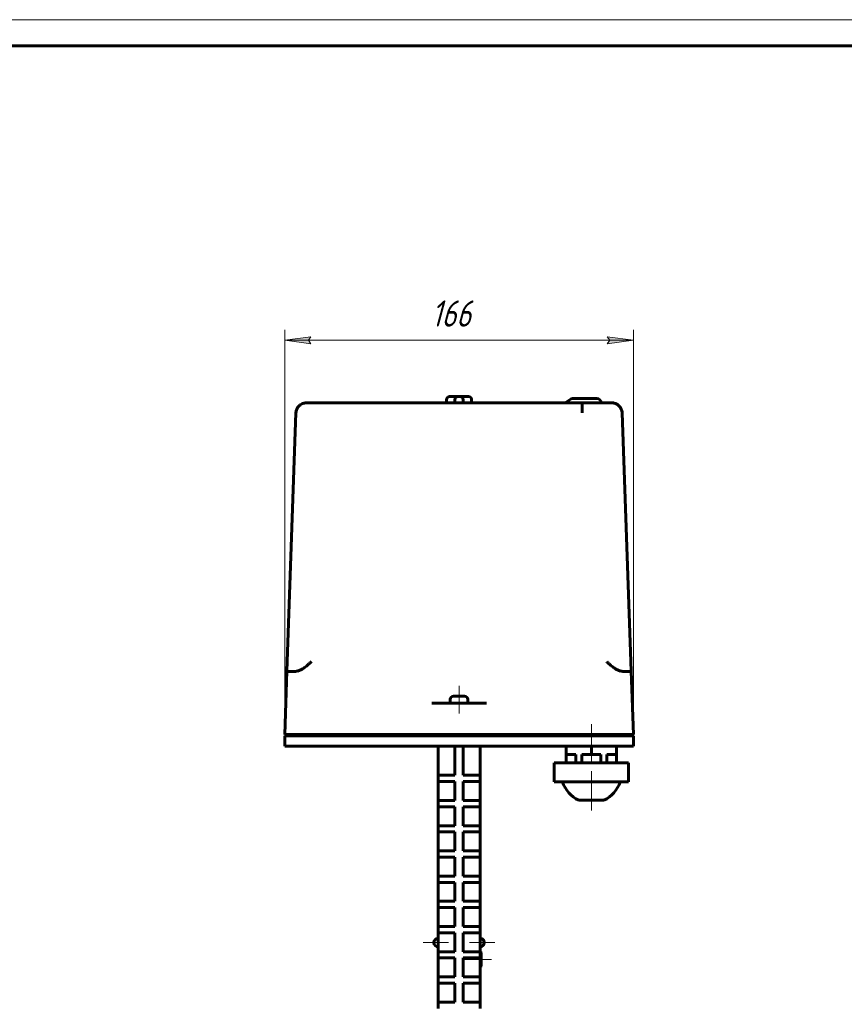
# Model space of a CAD drawing. Header units: millimetres. Extents: x 0 to 594, y 0 to 420.
# Tile 19 of 28: x 236 to 393, y 232 to 420. Entities that reach past the tile are written whole.
import ezdxf

# ---------------------------------------------------------------- set-up
doc = ezdxf.new("R2010")
doc.units = ezdxf.units.MM
for name, pattern in [('K5LT_AXLED', [12, 7.5, -1.5, 1.5, -1.5]), ('K5LT_BASIC', [0]), ('K5LT_THIN', [0])]:
    doc.linetypes.add(name, pattern=pattern)
doc.layers.add('Системный слой', color=7, linetype='Continuous')
doc.layers.add('Системный слой (1)', color=7, linetype='Continuous', true_color=0x6c6c6c)
doc.styles.add('KDIMTEXTSTYLE', font='txt', dxfattribs={"width": 0.96, "oblique": 15, "height": 5})
doc.styles.add('KTEXTSTYLE', font='txt', dxfattribs={"width": 0.96, "height": 5})
doc.dimstyles.new('KDIMSTYLE (0.40)', dxfattribs={"dimtxt": 5, "dimasz": 1, "dimexe": 2, "dimexo": 0, "dimgap": 1, "dimtad": 1, "dimlfac": 2.5, "dimtxsty": 'KDIMTEXTSTYLE', "dimsah": 1, "dimcen": 0, "dimdle": 1, "dimadec": 0, "dimazin": 0, "dimtfac": 0.667, "dimtmove": 0, "dimatfit": 3, "dimfxl": 1, "dimtvp": 1, "dimtolj": 1, "dimtzin": 0, "dimarcsym": 0})

# ---------------------------------------------------------------- blocks, each defined once
blk = doc.blocks.new('U44')
at = {"layer": 'Системный слой (1)', "color": 143, "linetype": 'K5LT_BASIC', "lineweight": 60, "true_color": 0x33acca}
for p, q in [((288.2, 345.27), (288.19, 345.09)), ((288.23, 345.45), (288.2, 345.27)), ((288.28, 345.62), (288.23, 345.45)), ((289.35, 346.84), (289.3, 346.81)), ((289.4, 346.86), (289.35, 346.84)), ((289.45, 346.88), (289.4, 346.86))]:
    blk.add_line(p, q, dxfattribs=at)
blk = doc.blocks.new('U45')
at = {"layer": 'Системный слой (1)', "color": 143, "linetype": 'K5LT_BASIC', "lineweight": 60, "true_color": 0x33acca}
for p, q in [((348.31, 347.02), (348.66, 346.99)), ((348.66, 346.99), (349.01, 346.89)), ((349.01, 346.89), (349.33, 346.74)), ((350.2, 345.67), (350.25, 345.48)), ((350.25, 345.48), (350.29, 345.29)), ((350.29, 345.29), (350.31, 345.09))]:
    blk.add_line(p, q, dxfattribs=at)
blk = doc.blocks.new('U46')
at = {"layer": 'Системный слой (1)', "color": 143, "linetype": 'K5LT_BASIC', "lineweight": 60, "true_color": 0x33acca}
for p, q in [((289.93, 347), (289.69, 346.96)), ((290.19, 347.02), (289.93, 347)), ((288.29, 345.66), (288.28, 345.64)), ((288.28, 345.64), (288.28, 345.62)), ((288.3, 345.68), (288.29, 345.66)), ((288.78, 346.45), (288.66, 346.31)), ((288.92, 346.57), (288.78, 346.45)), ((289.06, 346.67), (288.92, 346.57)), ((289.69, 346.96), (289.45, 346.88))]:
    blk.add_line(p, q, dxfattribs=at)
blk = doc.blocks.new('U47')
at = {"layer": 'Системный слой (1)', "color": 143, "linetype": 'K5LT_BASIC', "lineweight": 60, "true_color": 0x33acca}
for p, q in [((319.25, 291.14), (318.18, 291.14)), ((320.31, 291.14), (319.25, 291.14))]:
    blk.add_line(p, q, dxfattribs=at)
blk = doc.blocks.new('U89')
at = {"layer": 'Системный слой (1)', "color": 143, "linetype": 'K5LT_BASIC', "lineweight": 60, "true_color": 0x33acca}
for p, q in [((323.45, 242.24), (323.45, 242.26)), ((323.45, 239.78), (323.45, 239.8))]:
    blk.add_line(p, q, dxfattribs=at)
blk = doc.blocks.new('D8')
at = {"layer": 'Системный слой (1)'}
for points in [[(349.6, 199.04), (352.43, 203.22), (348.62, 199.92), (349.44, 199.85)], [(286.06, 128.42), (289.87, 131.72), (289.05, 131.78), (288.89, 132.59)]]:
    blk.add_hatch(color=7, dxfattribs=at).paths.add_polyline_path(points)
at = {"layer": 'Системный слой (1)', "color": 7, "linetype": 'K5LT_THIN', "lineweight": 18, "true_color": 0xffffff}
for p, q in [((352.43, 203.22), (358.96, 210.58)), ((358.96, 210.58), (377.21, 210.58)), ((286.06, 128.42), (352.43, 203.22)), ((348.62, 199.92), (352.43, 203.22)), ((352.43, 203.22), (349.6, 199.04)), ((349.44, 199.85), (348.62, 199.92)), ((349.6, 199.04), (349.44, 199.85)), ((286.06, 128.42), (288.89, 132.59)), ((289.87, 131.72), (286.06, 128.42)), ((288.89, 132.59), (289.05, 131.78)), ((289.05, 131.78), (289.87, 131.72))]:
    blk.add_line(p, q, dxfattribs=at)
blk.add_wipeout([(360.96, 211.58), (360.96, 218.96), (374.64, 218.96), (374.64, 211.58)]).dxf.layer = 'Системный слой (1)'
at = {"layer": 'Системный слой (1)', "color": 7, "char_height": 5, "attachment_point": 1, "style": 'KTEXTSTYLE'}
for s, insert in [('\\fArial|b0|c204|p34;\\H5.0;\\W1.000;\\Q15;\\fGOST Type AU|b0|i0|c204|p34;\\Q15;\\W0.960;⌀', (360.96, 218.17)), ('\\fArial|b0|c204|p34;\\H5.0;\\W1.000;\\Q15;\\fGOST Type AU|b0|i0|c204|p34;\\Q15;\\W0.960;250', (364.27, 218.17))]:
    blk.add_mtext(s, dxfattribs=dict(at, insert=insert))
blk = doc.blocks.new('KDIMARROW_01')
at = {"layer": 'Системный слой'}
blk.add_hatch(color=0, dxfattribs=at).paths.add_polyline_path([(0, 0), (-5, 0.66), (-4.5, 0), (-5, -0.66)])
at = {"layer": 'Системный слой', "color": 0, "linetype": 'K5LT_THIN', "lineweight": 18}
for p, q in [((-4.5, 0), (-5, 0.66)), ((-5, 0.66), (0, 0)), ((0, 0), (-5, -0.66)), ((-5, -0.66), (-4.5, 0))]:
    blk.add_line(p, q, dxfattribs=at)
at = {"layer": 'Системный слой (1)', "color": 0, "linetype": 'K5LT_THIN', "lineweight": 18}
blk.add_line((319.25, 165.82), (318.85, 165.82), dxfattribs=at)
blk = doc.blocks.new('D10')
at = {"layer": 'Системный слой (1)'}
for points in [[(290.55, 358.94), (291.05, 359.6), (286.05, 358.94), (291.05, 358.28)], [(352.45, 358.94), (347.45, 359.6), (347.95, 358.94), (347.45, 358.28)]]:
    blk.add_hatch(color=7, dxfattribs=at).paths.add_polyline_path(points)
at = {"layer": 'Системный слой (1)', "color": 7, "linetype": 'K5LT_THIN', "lineweight": 18, "true_color": 0xffffff}
for p, q in [((286.05, 281.62), (286.05, 360.94)), ((352.45, 281.62), (352.45, 360.94)), ((286.05, 358.94), (291.05, 359.6)), ((291.05, 358.28), (286.05, 358.94)), ((286.05, 358.94), (352.45, 358.94)), ((291.05, 359.6), (290.55, 358.94)), ((290.55, 358.94), (291.05, 358.28)), ((347.95, 358.94), (347.45, 359.6)), ((347.45, 359.6), (352.45, 358.94)), ((352.45, 358.94), (347.45, 358.28)), ((347.45, 358.28), (347.95, 358.94))]:
    blk.add_line(p, q, dxfattribs=at)
blk.add_wipeout([(313.97, 359.94), (313.97, 367.32), (324.1, 367.32), (324.1, 359.94)]).dxf.layer = 'Системный слой (1)'
at = {"layer": 'Системный слой (1)', "color": 7, "insert": (313.97, 366.53), "char_height": 5, "attachment_point": 1, "style": 'KTEXTSTYLE'}
blk.add_mtext('\\fArial|b0|c204|p34;\\H5.0;\\W1.000;\\Q15;\\fGOST Type AU|b0|i0|c204|p34;\\Q15;\\W0.960;166', dxfattribs=at)
blk = doc.blocks.new('U285')
at = {"color": 7, "linetype": 'K5LT_THIN', "lineweight": 18, "true_color": 0xffffff}
blk.add_line((0, 420), (594, 420), dxfattribs=at)
at = {"color": 143, "linetype": 'K5LT_BASIC', "lineweight": 60, "true_color": 0x33acca}
blk.add_line((20, 415), (589, 415), dxfattribs=at)

msp = doc.modelspace()

# ---------------------------------------------------------------- linework, layer by layer
at = {"layer": 'Системный слой (1)', "color": 143, "linetype": 'K5LT_BASIC', "lineweight": 60, "true_color": 0x33acca}
for p, q in [((295.8133, 347.019), (290.1854, 347.019)), ((295.8133, 347.019), (342.6807, 347.019)), ((316.847, 347.019), (316.847, 347.619)), ((317.447, 348.219), (317.847, 348.219)), ((317.847, 348.219), (319.047, 348.219)), ((318.447, 347.019), (318.447, 347.619)), ((319.047, 348.219), (319.447, 348.219)), ((319.447, 348.219), (320.647, 348.219)), ((320.047, 347.019), (320.047, 347.619)), ((320.647, 348.219), (321.047, 348.219)), ((321.647, 347.019), (321.647, 347.619)), ((340.387, 347.6743), (339.4511, 347.019)), ((345.5086, 347.819), (340.8459, 347.819)), ((348.3086, 347.019), (342.6807, 347.019)), ((288.1866, 345.0888), (286.5334, 297.7492)), ((351.9605, 297.7492), (350.3074, 345.0888)), ((286.4698, 295.9252), (286.5334, 297.7492)), ((352.0242, 295.9252), (351.9605, 297.7492)), ((286.047, 283.819), (286.4698, 295.9252)), ((286.6757, 295.819), (287.5734, 295.819)), ((350.9206, 295.819), (351.8183, 295.819)), ((352.447, 283.819), (352.0242, 295.9252)), ((315.7781, 289.819), (314.0446, 289.819)), ((317.5149, 289.819), (315.7781, 289.819)), ((317.5149, 289.819), (320.979, 289.819)), ((317.5796, 290.5651), (317.547, 289.819)), ((320.9144, 290.5651), (320.947, 289.819)), ((322.7159, 289.819), (320.979, 289.819)), ((322.7159, 289.819), (324.4493, 289.819)), ((288.0458, 283.819), (286.047, 283.819)), ((286.047, 283.619), (286.047, 281.619)), ((286.047, 283.619), (286.047, 281.619)), ((288.0458, 283.619), (286.047, 283.619)), ((314.1656, 283.819), (288.0458, 283.819)), ((314.1656, 283.619), (288.0458, 283.619)), ((299.247, 283.819), (299.247, 283.619)), ((315.8991, 283.819), (314.1656, 283.819)), ((315.8991, 283.619), (314.1656, 283.619)), ((317.5149, 283.819), (315.8991, 283.819)), ((317.5149, 283.619), (315.8991, 283.619)), ((320.979, 283.819), (317.5149, 283.819)), ((320.979, 283.619), (317.5149, 283.619)), ((322.5949, 283.819), (320.979, 283.819)), ((322.5949, 283.619), (320.979, 283.619)), ((322.5949, 283.819), (324.3284, 283.819)), ((324.3284, 283.619), (322.5949, 283.619)), ((350.4482, 283.819), (324.3284, 283.819)), ((350.4482, 283.619), (324.3284, 283.619)), ((339.247, 283.819), (339.247, 283.619)), ((341.247, 283.819), (341.247, 283.619)), ((347.647, 283.819), (347.647, 283.619)), ((352.447, 283.819), (350.4482, 283.819)), ((352.447, 283.619), (350.4482, 283.619)), ((352.447, 283.619), (352.447, 281.619)), ((352.447, 283.619), (352.447, 281.619)), ((288.0458, 281.619), (286.047, 281.619)), ((314.1656, 281.619), (288.0458, 281.619)), ((315.8991, 281.619), (314.1656, 281.619)), ((315.247, 276.0754), (315.247, 281.619)), ((317.5149, 281.619), (315.8991, 281.619)), ((320.979, 281.619), (317.5149, 281.619)), ((318.447, 276.0754), (318.447, 281.619)), ((320.047, 276.0754), (320.047, 281.619)), ((322.5949, 281.619), (320.979, 281.619)), ((324.3284, 281.619), (322.5949, 281.619)), ((323.247, 276.0754), (323.247, 281.619)), ((350.4482, 281.619), (324.3284, 281.619)), ((339.647, 280.019), (339.647, 281.619)), ((344.447, 280.019), (344.447, 281.619)), ((349.247, 280.019), (349.247, 281.619)), ((352.447, 281.619), (350.4482, 281.619)), ((341.4649, 280.019), (339.647, 280.019)), ((339.647, 280.019), (339.647, 278.419)), ((341.4649, 280.019), (341.4649, 278.419)), ((342.6291, 280.019), (342.6291, 278.419)), ((344.447, 280.019), (342.6291, 280.019)), ((346.2649, 280.019), (344.447, 280.019)), ((346.2649, 280.019), (346.2649, 278.419)), ((349.247, 280.019), (347.4291, 280.019)), ((347.4291, 280.019), (347.4291, 278.419)), ((349.247, 280.019), (349.247, 278.419)), ((337.3663, 278.419), (337.6343, 278.419)), ((337.3663, 278.419), (337.3663, 274.819)), ((337.6343, 278.419), (340.1746, 278.419)), ((340.1746, 278.419), (341.9067, 278.419)), ((341.9067, 278.419), (346.9873, 278.419)), ((346.9873, 278.419), (348.7194, 278.419)), ((348.7194, 278.419), (351.2597, 278.419)), ((351.2597, 278.419), (351.5277, 278.419)), ((351.5277, 278.419), (351.5277, 274.819)), ((315.247, 274.8754), (315.247, 276.0754)), ((315.247, 276.0754), (316.047, 276.0754)), ((316.047, 276.0754), (318.447, 276.0754)), ((320.047, 276.0754), (322.447, 276.0754)), ((322.447, 276.0754), (323.247, 276.0754)), ((323.247, 274.8754), (323.247, 276.0754)), ((316.047, 274.8754), (315.247, 274.8754)), ((315.247, 271.2754), (315.247, 274.8754)), ((316.047, 274.8754), (318.447, 274.8754)), ((318.447, 271.2754), (318.447, 274.8754)), ((320.047, 271.2754), (320.047, 274.8754)), ((320.047, 274.8754), (322.447, 274.8754)), ((323.247, 274.8754), (322.447, 274.8754)), ((323.247, 271.2754), (323.247, 274.8754)), ((337.6343, 274.819), (337.3663, 274.819)), ((340.1746, 274.819), (337.6343, 274.819)), ((341.9067, 274.819), (340.1746, 274.819)), ((346.9873, 274.819), (341.9067, 274.819)), ((348.7194, 274.819), (346.9873, 274.819)), ((351.2597, 274.819), (348.7194, 274.819)), ((351.5277, 274.819), (351.2597, 274.819)), ((315.247, 270.0754), (315.247, 271.2754)), ((315.247, 271.2754), (316.047, 271.2754)), ((315.247, 266.4754), (315.247, 270.0754)), ((316.047, 270.0754), (315.247, 270.0754)), ((316.047, 271.2754), (318.447, 271.2754)), ((316.047, 270.0754), (318.447, 270.0754)), ((318.447, 266.4754), (318.447, 270.0754)), ((320.047, 271.2754), (322.447, 271.2754)), ((320.047, 266.4754), (320.047, 270.0754)), ((320.047, 270.0754), (322.447, 270.0754)), ((322.447, 271.2754), (323.247, 271.2754)), ((323.247, 270.0754), (322.447, 270.0754)), ((323.247, 270.0754), (323.247, 271.2754)), ((323.247, 266.4754), (323.247, 270.0754)), ((342.047, 271.342), (346.847, 271.342)), ((315.247, 265.2754), (315.247, 266.4754)), ((315.247, 266.4754), (316.047, 266.4754)), ((316.047, 266.4754), (318.447, 266.4754)), ((320.047, 266.4754), (322.447, 266.4754)), ((322.447, 266.4754), (323.247, 266.4754)), ((323.247, 265.2754), (323.247, 266.4754)), ((315.247, 261.6754), (315.247, 265.2754)), ((316.047, 265.2754), (315.247, 265.2754)), ((316.047, 265.2754), (318.447, 265.2754)), ((318.447, 261.6754), (318.447, 265.2754)), ((320.047, 261.6754), (320.047, 265.2754)), ((320.047, 265.2754), (322.447, 265.2754)), ((323.247, 265.2754), (322.447, 265.2754)), ((323.247, 261.6754), (323.247, 265.2754)), ((315.247, 261.6754), (316.047, 261.6754)), ((315.247, 260.4754), (315.247, 261.6754)), ((316.047, 261.6754), (318.447, 261.6754)), ((320.047, 261.6754), (322.447, 261.6754)), ((322.447, 261.6754), (323.247, 261.6754)), ((323.247, 260.4754), (323.247, 261.6754)), ((316.047, 260.4754), (315.247, 260.4754)), ((315.247, 256.8754), (315.247, 260.4754)), ((316.047, 260.4754), (318.447, 260.4754)), ((318.447, 256.8754), (318.447, 260.4754)), ((320.047, 260.4754), (322.447, 260.4754)), ((320.047, 256.8754), (320.047, 260.4754)), ((323.247, 260.4754), (322.447, 260.4754)), ((323.247, 256.8754), (323.247, 260.4754)), ((315.247, 256.8754), (316.047, 256.8754)), ((315.247, 255.6754), (315.247, 256.8754)), ((316.047, 255.6754), (315.247, 255.6754)), ((315.247, 252.0754), (315.247, 255.6754)), ((316.047, 256.8754), (318.447, 256.8754)), ((316.047, 255.6754), (318.447, 255.6754)), ((318.447, 252.0754), (318.447, 255.6754)), ((320.047, 256.8754), (322.447, 256.8754)), ((320.047, 252.0754), (320.047, 255.6754)), ((320.047, 255.6754), (322.447, 255.6754)), ((322.447, 256.8754), (323.247, 256.8754)), ((323.247, 255.6754), (322.447, 255.6754)), ((323.247, 255.6754), (323.247, 256.8754)), ((323.247, 252.0754), (323.247, 255.6754)), ((315.247, 250.8754), (315.247, 252.0754)), ((315.247, 252.0754), (316.047, 252.0754)), ((316.047, 252.0754), (318.447, 252.0754)), ((320.047, 252.0754), (322.447, 252.0754)), ((322.447, 252.0754), (323.247, 252.0754)), ((323.247, 250.8754), (323.247, 252.0754)), ((315.247, 247.2754), (315.247, 250.8754)), ((316.047, 250.8754), (315.247, 250.8754)), ((316.047, 250.8754), (318.447, 250.8754)), ((318.447, 247.2754), (318.447, 250.8754)), ((320.047, 247.2754), (320.047, 250.8754)), ((320.047, 250.8754), (322.447, 250.8754)), ((323.247, 250.8754), (322.447, 250.8754)), ((323.247, 247.2754), (323.247, 250.8754)), ((315.247, 246.0754), (315.247, 247.2754)), ((315.247, 247.2754), (316.047, 247.2754)), ((315.247, 242.4754), (315.247, 246.0754)), ((316.047, 246.0754), (315.247, 246.0754)), ((316.047, 247.2754), (318.447, 247.2754)), ((316.047, 246.0754), (318.447, 246.0754)), ((318.447, 242.4754), (318.447, 246.0754)), ((320.047, 247.2754), (322.447, 247.2754)), ((320.047, 246.0754), (322.447, 246.0754)), ((320.047, 242.4754), (320.047, 246.0754)), ((322.447, 247.2754), (323.247, 247.2754)), ((323.247, 246.0754), (322.447, 246.0754)), ((323.247, 246.0754), (323.247, 247.2754)), ((323.247, 242.4754), (323.247, 246.0754)), ((315.247, 241.2754), (315.247, 242.4754)), ((315.247, 242.4754), (316.047, 242.4754)), ((316.047, 242.4754), (318.447, 242.4754)), ((320.047, 242.4754), (322.447, 242.4754)), ((322.447, 242.4754), (323.247, 242.4754)), ((323.247, 241.2754), (323.247, 242.4754)), ((323.287, 242.419), (323.247, 242.419)), ((323.447, 239.779), (323.447, 242.259)), ((316.047, 241.2754), (315.247, 241.2754)), ((315.247, 237.6754), (315.247, 241.2754)), ((316.047, 241.2754), (318.447, 241.2754)), ((318.447, 237.6754), (318.447, 241.2754)), ((320.047, 241.2754), (322.447, 241.2754)), ((320.047, 237.6754), (320.047, 241.2754)), ((323.247, 241.2754), (322.447, 241.2754)), ((323.247, 237.6754), (323.247, 241.2754)), ((323.287, 239.619), (323.247, 239.619)), ((315.247, 237.6754), (316.047, 237.6754)), ((315.247, 236.4754), (315.247, 237.6754)), ((315.247, 232.8754), (315.247, 236.4754)), ((316.047, 236.4754), (315.247, 236.4754)), ((316.047, 237.6754), (318.447, 237.6754)), ((316.047, 236.4754), (318.447, 236.4754)), ((318.447, 232.8754), (318.447, 236.4754)), ((320.047, 237.6754), (322.447, 237.6754)), ((320.047, 232.8754), (320.047, 236.4754)), ((320.047, 236.4754), (322.447, 236.4754)), ((322.447, 237.6754), (323.247, 237.6754)), ((323.247, 236.4754), (322.447, 236.4754)), ((323.247, 236.4754), (323.247, 237.6754)), ((323.247, 232.8754), (323.247, 236.4754)), ((315.247, 231.6754), (315.247, 232.8754)), ((315.247, 232.8754), (316.047, 232.8754)), ((316.047, 232.8754), (318.447, 232.8754)), ((320.047, 232.8754), (322.447, 232.8754)), ((322.447, 232.8754), (323.247, 232.8754)), ((323.247, 231.6754), (323.247, 232.8754))]:
    msp.add_line(p, q, dxfattribs=at)
at = {"layer": 'Системный слой (1)', "color": 30, "linetype": 'K5LT_AXLED', "lineweight": 18, "true_color": 0xff8000}
for p, q in [((319.247, 287.819), (319.247, 293.139)), ((344.447, 281.619), (344.447, 285.819)), ((344.447, 269.342), (344.447, 283.619)), ((312.447, 244.219), (317.247, 244.219)), ((321.247, 244.219), (326.047, 244.219))]:
    msp.add_line(p, q, dxfattribs=at)
at = {"layer": 'Системный слой (1)', "color": 143, "linetype": 'K5LT_BASIC', "lineweight": 60, "true_color": 0x33acca}
for centre, radius, start, end in [((290.1854, 345.019), 2, 90, 178), ((317.447, 347.619), 0.6, 90, 180), ((319.047, 347.619), 0.6, 90, 180), ((319.447, 347.619), 0.6, 0, 90), ((321.047, 347.619), 0.6, 0, 90), ((340.8459, 347.019), 0.8, 90, 125), ((345.5086, 347.019), 0.8, 0, 90), ((348.3086, 345.019), 2, 2, 90), ((318.179, 290.539), 0.6, 90, 177.5), ((320.315, 290.539), 0.6, 2.5, 90), ((344.447, 276.5866), 5.7676, 197.846856, 245.410403), ((344.447, 276.5866), 5.7676, 294.589597, 342.153144), ((315.247, 244.219), 0.8, 90, 180), ((315.247, 244.219), 0.8, 180, 270), ((323.247, 244.219), 0.8, 0, 90), ((323.247, 244.219), 0.8, 270, 0), ((323.287, 242.259), 0.16, 0, 90), ((323.287, 239.779), 0.16, 270, 0), ((323.287, 239.779), 0.16, 270, 0)]:
    msp.add_arc(centre, radius, start, end, dxfattribs=at)
for points, knots in [([(342.6807, 347.019), (342.6807, 347.0189), (342.6807, 347.0183), (342.6807, 347.016), (342.6807, 347.0132), (342.6807, 347.0093), (342.6807, 347.0017), (342.6807, 346.9915), (342.6807, 346.9767), (342.6807, 346.9654), (342.6807, 346.9528), (342.6807, 346.9388), (342.6806, 346.9236), (342.6807, 346.907), (342.6807, 346.8891), (342.6807, 346.8703), (342.6807, 346.8544), (342.6807, 346.8354), (342.6807, 346.8133), (342.6807, 346.792), (342.6807, 346.7727), (342.6807, 346.7294), (342.6807, 346.6535), (342.6807, 346.5468), (342.6807, 346.4555), (342.6807, 346.3911), (342.6807, 346.3556), (342.6807, 346.3324), (342.6807, 346.3026), (342.6807, 346.2646), (342.6808, 346.2237), (342.6807, 346.1798), (342.6808, 346.1404), (342.6807, 346.1053), (342.6807, 346.0744), (342.6807, 346.0437), (342.6807, 346.0132), (342.6809, 345.9827), (342.6807, 345.9608), (342.6807, 345.9403), (342.6807, 345.9195), (342.6807, 345.8893), (342.6807, 345.857), (342.6807, 345.8239), (342.6808, 345.79), (342.6807, 345.7554), (342.6807, 345.7202), (342.6807, 345.6846), (342.6807, 345.637), (342.6807, 345.5894), (342.6807, 345.542), (342.6807, 345.5072), (342.6808, 345.4732), (342.6809, 345.4399), (342.6807, 345.4113), (342.6807, 345.3899), (342.6807, 345.369), (342.6807, 345.3448), (342.6807, 345.3145), (342.6807, 345.2848), (342.6808, 345.2555), (342.6807, 345.2268), (342.6807, 345.1986), (342.6807, 345.1707), (342.6807, 345.1431), (342.6807, 345.1159), (342.6807, 345.0978), (342.6807, 345.0888)], [0, 0, 0, 0, 1.74415024, 2.27172946, 3.41552122, 4.56252475, 5.19091035, 7.99979769, 9.14620875, 10.29363348, 11.44344928, 12.59386946, 13.74599582, 14.89906415, 16.05493878, 17.21282501, 18.31195387, 18.75811602, 20.30428886, 21.74610773, 21.85239754, 23.01596094, 27.67394607, 31.1460796, 34.50277844, 36.64148398, 37.08891626, 37.69009806, 38.7050331, 39.69414912, 40.94242855, 42.14630293, 43.30620813, 44.12778429, 44.94071646, 45.73373827, 46.51580249, 47.28558995, 48.05390012, 48.16692763, 48.82717012, 49.60698876, 50.40100726, 51.2023525, 52.02017113, 52.84709956, 53.6852599, 54.52558115, 55.36409953, 57.02224057, 57.83958274, 58.63372852, 59.41094188, 60.16043425, 60.89929754, 61.34765303, 61.6110704, 62.30620955, 62.97937936, 63.64708322, 64.29885948, 64.94010746, 65.56568573, 66.18614666, 66.79625677, 67.40115242, 68, 68, 68, 68]), ([(288.4685, 295.9252), (288.5758, 295.9542), (288.7848, 296.022), (289.0854, 296.1506), (289.3795, 296.3051), (289.6803, 296.4924), (290.004, 296.7262), (290.3566, 297.0172), (290.7358, 297.366), (290.9922, 297.6182), (291.1245, 297.7492)], [0, 0, 0, 0, 1.11923836, 2.22011787, 3.31214093, 4.47946129, 5.80201042, 7.35732818, 9.10121962, 11, 11, 11, 11]), ([(350.0255, 295.9252), (349.9182, 295.9542), (349.7092, 296.022), (349.4086, 296.1506), (349.1145, 296.3051), (348.8137, 296.4924), (348.4899, 296.7262), (348.1374, 297.0172), (347.7582, 297.366), (347.5018, 297.6182), (347.3694, 297.7492)], [0, 0, 0, 0, 1.11923836, 2.22011787, 3.31214093, 4.47946129, 5.80201042, 7.35732818, 9.10121962, 11, 11, 11, 11]), ([(286.6757, 295.819), (286.6433, 295.819), (286.587, 295.8216), (286.5263, 295.8352), (286.4867, 295.8597), (286.471, 295.8909), (286.4694, 295.9163), (286.4698, 295.9252)], [0, 0, 0, 0, 1.86572302, 3.64536847, 5.29706804, 7.1172478, 8, 8, 8, 8]), ([(287.5734, 295.819), (287.676, 295.819), (287.903, 295.8261), (288.2093, 295.8637), (288.4017, 295.9072), (288.4685, 295.9252)], [0, 0, 0, 0, 2.20828262, 4.66857006, 6, 6, 6, 6]), ([(350.9206, 295.819), (350.818, 295.819), (350.591, 295.8261), (350.2847, 295.8637), (350.0923, 295.9072), (350.0255, 295.9252)], [0, 0, 0, 0, 2.20828263, 4.66857007, 6, 6, 6, 6]), ([(351.8183, 295.819), (351.8507, 295.819), (351.907, 295.8216), (351.9677, 295.8352), (352.0073, 295.8597), (352.0229, 295.8909), (352.0245, 295.9163), (352.0242, 295.9252)], [0, 0, 0, 0, 1.865723, 3.64536844, 5.29706801, 7.11724779, 8, 8, 8, 8])]:
    msp.add_open_spline(points, degree=3, knots=knots, dxfattribs=at)

# ---------------------------------------------------------------- block references
at = {"layer": 'Системный слой (1)'}
for name in ['U46', 'U45', 'U44', 'U47', 'U89']:
    msp.add_blockref(name, (0, 0), dxfattribs=at)

# ---------------------------------------------------------------- next in the draw order: dimensions: what is measured, and where the dimension line sits
at = {"layer": 'Системный слой (1)', "color": 7}
dim = msp.add_linear_dim(base=(286.047, 358.94), p1=(352.447, 281.619), p2=(286.047, 281.619), dimstyle='KDIMSTYLE (0.40)', override={"dimexo": 0, "dimpost": '\\fGOST Type AU|b0|c204|p34;\\H5.0;\\W0.960;\\Q15;<>', "dimblk1": 'KDIMARROW_01', "dimblk2": 'KDIMARROW_01', "dimse1": 0, "dimse2": 0, "dimclrt": 7, "dimtol": 1, "dimtp": 0, "dimtm": 0, "dimtdec": 5, "dimtolj": 1}, dxfattribs=at)
dim.commit()
dim.dimension.update_dxf_attribs({"geometry": 'D10', "text_midpoint": (319.247, 358.94), "dimtype": 160})
dim = msp.add_diameter_dim_2p(p1=(236.2887, 72.3154), p2=(402.2053, 259.3226), dimstyle='KDIMSTYLE (0.40)', override={"dimtih": 1, "dimtoh": 1, "dimpost": '\\fGOST Type AU|b0|c204|p34;\\H5.0;\\W0.960;\\Q15;<>', "dimblk1": 'KDIMARROW_01', "dimblk2": 'KDIMARROW_01', "dimclrt": 7, "dimtol": 1, "dimtp": 0, "dimtm": 0, "dimtdec": 5, "dimtmove": 1, "dimatfit": 2, "dimtolj": 1}, dxfattribs=at)
dim.commit()
dim.dimension.update_dxf_attribs({"geometry": 'D8', "text_midpoint": (360.9585, 210.5785), "dimtype": 163})

# ---------------------------------------------------------------- next in the draw order: linework, layer by layer
at = {"layer": 'Системный слой (1)', "color": 30, "linetype": 'K5LT_AXLED', "lineweight": 18, "true_color": 0xff8000}
msp.add_line((325.447, 241.019), (319.847, 241.019), dxfattribs=at)

# ---------------------------------------------------------------- next in the draw order: block references
msp.add_blockref('U285', (0, 0))

doc.saveas('drawing.dxf')
